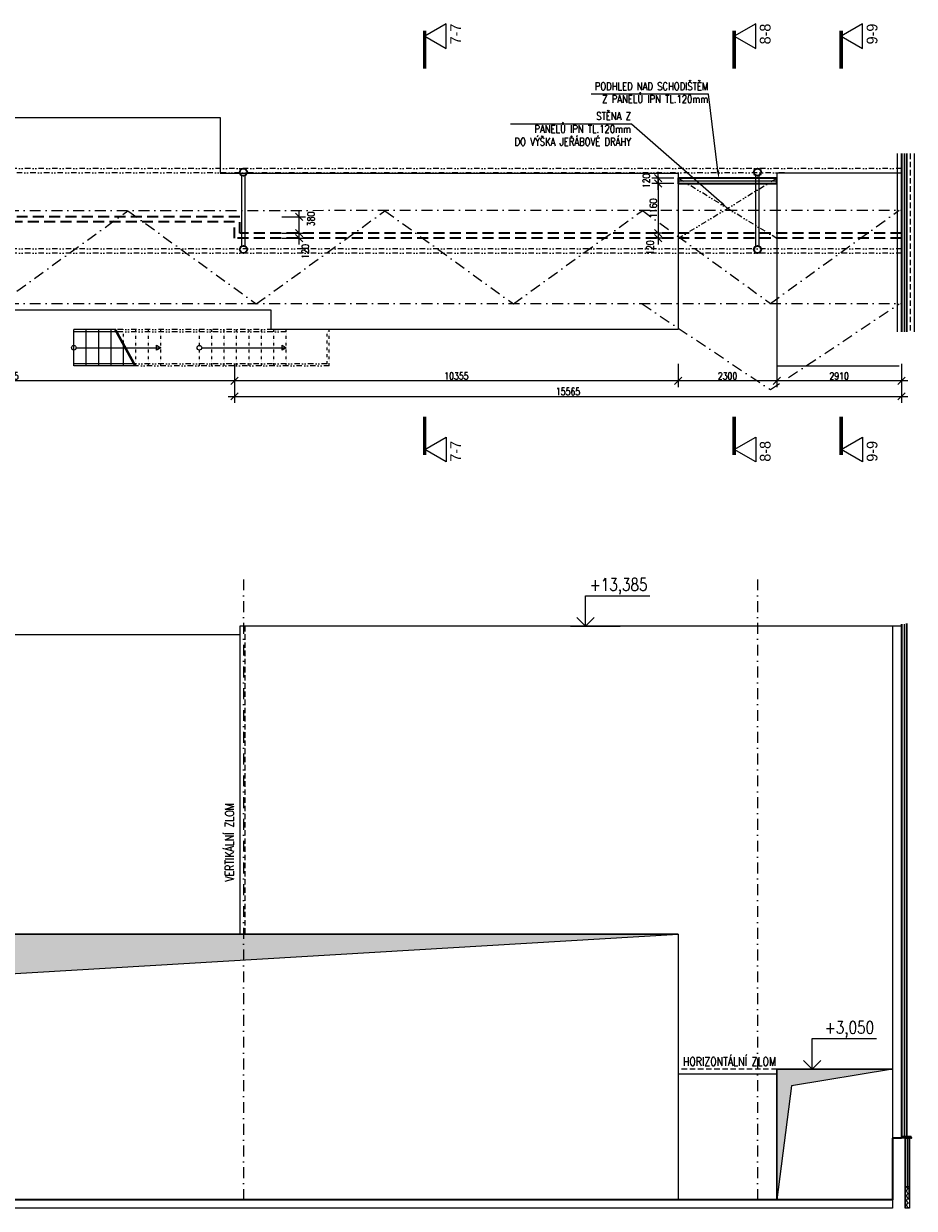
# Model space of a CAD drawing. Header units: millimetres. Extents: x -485339 to 350584, y -2181201 to -313328.
# Tile 69 of 115: x 77467 to 98255, y -1164377 to -1136735. Entities that reach past the tile are written whole.
import ezdxf
from ezdxf import colors
from ezdxf.entities.mleader import LeaderData, LeaderLine
from ezdxf.enums import TextEntityAlignment as Align
from ezdxf.math import Vec2, Vec3

# ---------------------------------------------------------------- set-up
doc = ezdxf.new("R2010")
doc.units = ezdxf.units.MM
doc.header["$LTSCALE"] = 10
for name, pattern in [('DASHDOT', [25.4, 12.7, -6.35, 0, -6.35]), ('DASHED', [19.05, 12.7, -6.35]), ('DĚLICÍ2', [15.875, 6.35, -3.175, 0, -3.175, 0, -3.175]), ('ČÁRKOVANÁ', [19.05, 12.7, -6.35]), ('ČÁRKOVANÁ2', [9.525, 6.35, -3.175])]:
    doc.linetypes.add(name, pattern=pattern)
doc.layers.get('Defpoints').update_dxf_attribs({"color": 201})
for name, color, linetype, lineweight in [('N_kóty', 10, 'Continuous', 18), ('N_popis', 10, 'Continuous', 18), ('N_popis_fasáda', 212, 'Continuous', 18), ('N_čáry_dělící stěna', 212, 'ČÁRKOVANÁ', 35), ('N_čáry_nad', 10, 'DĚLICÍ2', 18), ('N_čáry_obrys', 10, 'Continuous', 35), ('N_čáry_obv.plášt', 212, 'Continuous', 18), ('N_čáry_obv.plášt_obrys', 212, 'Continuous', 35), ('N_čáry_plné', 10, 'Continuous', 18), ('St_kóty_výškové', 132, 'Continuous', 18), ('St_popis', 250, 'Continuous', 18), ('St_sloupy_konstrukce haly', 5, 'Continuous', 35), ('St_sloupy_opláštění_pohled', 25, 'ČÁRKOVANÁ', 18), ('St_čáry_nad', 250, 'DĚLICÍ2', 18), ('St_čáry_obrys', 5, 'Continuous', 35), ('St_čáry_osy', 250, 'DASHDOT', 18), ('St_čáry_plné', 250, 'Continuous', 18), ('St_čáry_pod', 250, 'ČÁRKOVANÁ2', 18), ('St_šrafy', 250, 'Continuous', 18)]:
    doc.layers.add(name, color=color, linetype=linetype, lineweight=lineweight)
doc.styles.add('Andy', font='txt')
doc.styles.add('ROMANS', font='romans.shx', dxfattribs={"width": 0.8})
doc.styles.get("Standard").update_dxf_attribs({"font": 'simplex.shx', "width": 0.8})
doc.linetypes.add('IZOLACE', pattern='A,0.0001,-0.1,[134,ltypeshp.shx,S=0.1,R=0,X=-0.1,Y=0],-0.2,[134,ltypeshp.shx,S=0.1,R=180,X=0.1,Y=0],-0.1', length=0.4001)
doc.linetypes.add('ZIGZAG', pattern='A,0.00254,-5.08,[131,ltypeshp.shx,S=5.08,R=0,X=-5.08,Y=0],-10.16,[131,ltypeshp.shx,S=5.08,R=180,X=5.08,Y=0],-5.08', length=20.32254)
doc.dimstyles.new('stavebníM100', dxfattribs={"dimtxt": 165, "dimasz": 170, "dimexe": 150, "dimexo": 100, "dimgap": 30, "dimtad": 1, "dimdec": 0, "dimtxsty": 'Standard', "dimblk": 'OBLIQUE', "dimcen": -2.5, "dimdle": 150, "dimclrd": 256, "dimclre": 256, "dimclrt": 256, "dimadec": 4, "dimazin": 0, "dimtfac": 1, "dimtdec": 0, "dimtmove": 2, "dimatfit": 3, "dimldrblk": 'OBLIQUE', "dimfxl": 400, "dimfxlon": 1, "dimlwd": -1, "dimlwe": -1, "dimarcsym": 0})

# ---------------------------------------------------------------- blocks, each defined once
blk = doc.blocks.new('G$CD8A98CDB')
at = {"layer": 'St_sloupy_konstrukce haly', "color": 250, "lineweight": 18, "ltscale": 2}
for points in [[(-825, 0), (825, 0)], [(-825, -80), (825, -80)]]:
    blk.add_lwpolyline(points, dxfattribs=at)
at = {"layer": 'St_sloupy_konstrukce haly', "ltscale": 2}
for centre in [(-900, -40), (900, -40)]:
    blk.add_circle(centre, 85, dxfattribs=at)
blk = doc.blocks.new('G$C4E362255')
at = {"layer": 'St_čáry_nad', "ltscale": 2}
for points in [[(64782, -4950), (60805, -4950)], [(64782, -5000), (60833, -5000)], [(65732, -5750), (61245, -5750)], [(65782, -5800), (61272, -5800)]]:
    blk.add_lwpolyline(points, dxfattribs=at)
at = {"layer": 'St_čáry_nad'}
for points in [[(60982, -5272), (60982, -4950)], [(61272, -5800), (61272, -4950)], [(61562, -5800), (61562, -4950)], [(61852, -5800), (61852, -4950)], [(62752, -5800), (62752, -4950)], [(63042, -5800), (63042, -4950)], [(63332, -5800), (63332, -4950)], [(63622, -5800), (63622, -4950)], [(63912, -5800), (63912, -4950)], [(64202, -5800), (64202, -4950)], [(64492, -5800), (64492, -4950)], [(64782, -5800), (64782, -4950)], [(65732, -5750), (65732, -4950)], [(65782, -5800), (65782, -4950)]]:
    blk.add_lwpolyline(points, dxfattribs=at)
at = {"layer": 'St_čáry_plné'}
blk.add_lwpolyline([(52930, -4500), (52930, 0), (63240, 0), (63240, -1300), (73930, -1300), (73930, -4950), (64430, -4950), (64430, -4500)], close=True, dxfattribs=at)
for points in [[(79139, -1300), (76230, -1300), (76230, -5800), (79089, -5800)], [(60805, -4950), (59822, -4950)], [(59822, -5800), (59822, -4950)], [(60112, -5800), (60112, -4950)], [(60402, -5800), (60402, -4950)], [(60692, -5800), (60692, -4950)], [(60771, -4950), (61238, -5800)], [(60805, -4950), (61272, -5800)], [(60799, -5000), (59822, -5000)], [(60982, -5800), (60982, -5334)], [(61210, -5750), (59822, -5750)], [(61272, -5800), (59822, -5800)]]:
    blk.add_lwpolyline(points, dxfattribs=at)
at = {"layer": 'St_čáry_plné', "ltscale": 2}
for points in [[(59877, -5375), (61852, -5375)], [(62807, -5375), (64782, -5375)]]:
    blk.add_lwpolyline(points, dxfattribs=at)
for points in [[(61852, -5375), (61751, -5434), (61751, -5316)], [(64782, -5375), (64681, -5434), (64681, -5316)]]:
    blk.add_lwpolyline(points, close=True, dxfattribs=at)
for centre in [(59822, -5375), (62752, -5375)]:
    blk.add_circle(centre, 54.6, dxfattribs=at)
blk = doc.blocks.new('_OBLIQUE')
at = {"color": 0, "linetype": 'ByBlock'}
blk.add_line((-0.5, -0.5), (0.5, 0.5), dxfattribs=at)
blk = doc.blocks.new('*D2671')
at = {"layer": 'Defpoints', "color": 0, "transparency": 16777216}
for p in [(82390, -1141741), (82510, -1141621), (83894, -1141621)]:
    blk.add_point(p, dxfattribs=at)
at = {"layer": 'N_kóty', "transparency": 16777216}
for p, q in [((83894, -1141891), (83894, -1141471)), ((83494, -1141621), (84044, -1141621)), ((83494, -1141741), (84044, -1141741))]:
    blk.add_line(p, q, dxfattribs=at)
at = {"layer": 'N_kóty', "linetype": 'ByBlock', "transparency": 16777216, "xscale": 170, "yscale": 170, "zscale": 170}
for p, rotation in [((83894, -1141621), 90), ((83894, -1141741), 270)]:
    blk.add_blockref('_OBLIQUE', p, dxfattribs=dict(at, rotation=rotation))
at = {"layer": 'N_kóty', "transparency": 16777216, "insert": (84042, -1142050), "char_height": 165, "attachment_point": 5, "rotation": 90}
blk.add_mtext('120', dxfattribs=at)
blk = doc.blocks.new('*D2672')
at = {"layer": 'Defpoints', "color": 0, "transparency": 16777216}
for p in [(82510, -1141242), (83894, -1141242), (82510, -1141621)]:
    blk.add_point(p, dxfattribs=at)
at = {"layer": 'N_kóty', "transparency": 16777216}
for p, q in [((83494, -1141242), (84044, -1141242)), ((83894, -1141771), (83894, -1141092)), ((83494, -1141621), (84044, -1141621))]:
    blk.add_line(p, q, dxfattribs=at)
at = {"layer": 'N_kóty', "linetype": 'ByBlock', "transparency": 16777216, "xscale": 170, "yscale": 170, "zscale": 170}
for p, rotation in [((83894, -1141242), 90), ((83894, -1141621), 270)]:
    blk.add_blockref('_OBLIQUE', p, dxfattribs=dict(at, rotation=rotation))
at = {"layer": 'N_kóty', "transparency": 16777216, "insert": (84172, -1141292), "char_height": 165, "attachment_point": 5, "rotation": 90}
blk.add_mtext('380', dxfattribs=at)
blk = doc.blocks.new('*D2673')
at = {"layer": 'Defpoints', "color": 0, "transparency": 16777216}
for p in [(82390, -1144386), (97955, -1144386), (97955, -1145431)]:
    blk.add_point(p, dxfattribs=at)
at = {"layer": 'N_kóty', "transparency": 16777216}
for p, q in [((82390, -1145031), (82390, -1145581)), ((97955, -1145031), (97955, -1145581)), ((82240, -1145431), (98105, -1145431))]:
    blk.add_line(p, q, dxfattribs=at)
at = {"layer": 'N_kóty', "linetype": 'ByBlock', "transparency": 16777216, "xscale": 170, "yscale": 170, "zscale": 170, "rotation": 180}
blk.add_blockref('_OBLIQUE', (82390, -1145431), dxfattribs=at)
at = {"layer": 'N_kóty', "linetype": 'ByBlock', "transparency": 16777216, "xscale": 170, "yscale": 170, "zscale": 170}
blk.add_blockref('_OBLIQUE', (97955, -1145431), dxfattribs=at)
at = {"layer": 'N_kóty', "transparency": 16777216, "insert": (90173, -1145318), "char_height": 165, "attachment_point": 5}
blk.add_mtext('15565', dxfattribs=at)
blk = doc.blocks.new('*D2674')
at = {"layer": 'Defpoints', "color": 0, "transparency": 16777216}
for p in [(95045, -1144266), (97955, -1144266), (95045, -1145069)]:
    blk.add_point(p, dxfattribs=at)
at = {"layer": 'N_kóty', "transparency": 16777216}
for p, q in [((95045, -1144669), (95045, -1145219)), ((97955, -1144669), (97955, -1145219)), ((98105, -1145069), (94895, -1145069))]:
    blk.add_line(p, q, dxfattribs=at)
at = {"layer": 'N_kóty', "linetype": 'ByBlock', "transparency": 16777216, "xscale": 170, "yscale": 170, "zscale": 170, "rotation": 180}
blk.add_blockref('_OBLIQUE', (95045, -1145069), dxfattribs=at)
at = {"layer": 'N_kóty', "linetype": 'ByBlock', "transparency": 16777216, "xscale": 170, "yscale": 170, "zscale": 170}
blk.add_blockref('_OBLIQUE', (97955, -1145069), dxfattribs=at)
at = {"layer": 'N_kóty', "transparency": 16777216, "insert": (96500, -1144957), "char_height": 165, "attachment_point": 5}
blk.add_mtext('2910', dxfattribs=at)
blk = doc.blocks.new('*D2675')
at = {"layer": 'Defpoints', "color": 0, "transparency": 16777216}
for p in [(95045, -1144266), (92745, -1144386), (92745, -1145069)]:
    blk.add_point(p, dxfattribs=at)
at = {"layer": 'N_kóty', "transparency": 16777216}
for p, q in [((92745, -1144669), (92745, -1145219)), ((95045, -1144669), (95045, -1145219)), ((95195, -1145069), (92595, -1145069))]:
    blk.add_line(p, q, dxfattribs=at)
at = {"layer": 'N_kóty', "linetype": 'ByBlock', "transparency": 16777216, "xscale": 170, "yscale": 170, "zscale": 170, "rotation": 180}
blk.add_blockref('_OBLIQUE', (92745, -1145069), dxfattribs=at)
at = {"layer": 'N_kóty', "linetype": 'ByBlock', "transparency": 16777216, "xscale": 170, "yscale": 170, "zscale": 170}
blk.add_blockref('_OBLIQUE', (95045, -1145069), dxfattribs=at)
at = {"layer": 'N_kóty', "transparency": 16777216, "insert": (93895, -1144957), "char_height": 165, "attachment_point": 5}
blk.add_mtext('2300', dxfattribs=at)
blk = doc.blocks.new('*D2676')
at = {"layer": 'Defpoints', "color": 0, "transparency": 16777216}
for p in [(82390, -1144386), (92745, -1144386), (82390, -1145069)]:
    blk.add_point(p, dxfattribs=at)
at = {"layer": 'N_kóty', "transparency": 16777216}
for p, q in [((82390, -1144669), (82390, -1145219)), ((92745, -1144669), (92745, -1145219)), ((92895, -1145069), (82240, -1145069))]:
    blk.add_line(p, q, dxfattribs=at)
at = {"layer": 'N_kóty', "linetype": 'ByBlock', "transparency": 16777216, "xscale": 170, "yscale": 170, "zscale": 170, "rotation": 180}
blk.add_blockref('_OBLIQUE', (82390, -1145069), dxfattribs=at)
at = {"layer": 'N_kóty', "linetype": 'ByBlock', "transparency": 16777216, "xscale": 170, "yscale": 170, "zscale": 170}
blk.add_blockref('_OBLIQUE', (92745, -1145069), dxfattribs=at)
at = {"layer": 'N_kóty', "transparency": 16777216, "insert": (87568, -1144957), "char_height": 165, "attachment_point": 5}
blk.add_mtext('10355', dxfattribs=at)
blk = doc.blocks.new('*D2677')
at = {"layer": 'Defpoints', "color": 0, "transparency": 16777216}
for p in [(71745, -1144017), (82390, -1144386), (71745, -1145069)]:
    blk.add_point(p, dxfattribs=at)
at = {"layer": 'N_kóty', "transparency": 16777216}
for p, q in [((71745, -1144669), (71745, -1145219)), ((82390, -1144669), (82390, -1145219)), ((82540, -1145069), (71595, -1145069))]:
    blk.add_line(p, q, dxfattribs=at)
at = {"layer": 'N_kóty', "linetype": 'ByBlock', "transparency": 16777216, "xscale": 170, "yscale": 170, "zscale": 170, "rotation": 180}
blk.add_blockref('_OBLIQUE', (71745, -1145069), dxfattribs=at)
at = {"layer": 'N_kóty', "linetype": 'ByBlock', "transparency": 16777216, "xscale": 170, "yscale": 170, "zscale": 170}
blk.add_blockref('_OBLIQUE', (82390, -1145069), dxfattribs=at)
at = {"layer": 'N_kóty', "transparency": 16777216, "insert": (77068, -1144957), "char_height": 165, "attachment_point": 5}
blk.add_mtext('10645', dxfattribs=at)
blk = doc.blocks.new('*D2684')
at = {"layer": 'Defpoints', "color": 0, "transparency": 16777216}
for p in [(92745, -1140462), (92277, -1141621), (92745, -1141621)]:
    blk.add_point(p, dxfattribs=at)
at = {"layer": 'N_kóty', "transparency": 16777216}
for p, q in [((92645, -1140462), (92127, -1140462)), ((92277, -1140312), (92277, -1141771)), ((92645, -1141621), (92127, -1141621))]:
    blk.add_line(p, q, dxfattribs=at)
at = {"layer": 'N_kóty', "linetype": 'ByBlock', "transparency": 16777216, "xscale": 170, "yscale": 170, "zscale": 170}
for p, rotation in [((92277, -1140462), 90), ((92277, -1141621), 270)]:
    blk.add_blockref('_OBLIQUE', p, dxfattribs=dict(at, rotation=rotation))
at = {"layer": 'N_kóty', "transparency": 16777216, "insert": (92165, -1141042), "char_height": 165, "attachment_point": 5, "rotation": 90}
blk.add_mtext('1160', dxfattribs=at)
blk = doc.blocks.new('*D2688')
at = {"layer": 'Defpoints', "color": 0, "transparency": 16777216}
for p in [(92277, -1140342), (92745, -1140342), (92745, -1140462)]:
    blk.add_point(p, dxfattribs=at)
at = {"layer": 'N_kóty', "transparency": 16777216}
for p, q in [((92277, -1140612), (92277, -1140192)), ((92645, -1140342), (92127, -1140342)), ((92645, -1140462), (92127, -1140462))]:
    blk.add_line(p, q, dxfattribs=at)
at = {"layer": 'N_kóty', "linetype": 'ByBlock', "transparency": 16777216, "xscale": 170, "yscale": 170, "zscale": 170}
for p, rotation in [((92277, -1140342), 90), ((92277, -1140462), 270)]:
    blk.add_blockref('_OBLIQUE', p, dxfattribs=dict(at, rotation=rotation))
at = {"layer": 'N_kóty', "transparency": 16777216, "insert": (92000, -1140402), "char_height": 165, "attachment_point": 5, "rotation": 90}
blk.add_mtext('120', dxfattribs=at)
blk = doc.blocks.new('*D2689')
at = {"layer": 'Defpoints', "color": 0, "transparency": 16777216}
for p in [(92277, -1141741), (92745, -1141621), (92745, -1141741)]:
    blk.add_point(p, dxfattribs=at)
at = {"layer": 'N_kóty', "transparency": 16777216}
for p, q in [((92277, -1141471), (92277, -1141891)), ((92645, -1141621), (92127, -1141621)), ((92645, -1141741), (92127, -1141741))]:
    blk.add_line(p, q, dxfattribs=at)
at = {"layer": 'N_kóty', "linetype": 'ByBlock', "transparency": 16777216, "xscale": 170, "yscale": 170, "zscale": 170}
for p, rotation in [((92277, -1141621), 90), ((92277, -1141741), 270)]:
    blk.add_blockref('_OBLIQUE', p, dxfattribs=dict(at, rotation=rotation))
at = {"layer": 'N_kóty', "transparency": 16777216, "insert": (92090, -1141961), "char_height": 165, "attachment_point": 5, "rotation": 90}
blk.add_mtext('120', dxfattribs=at)
blk = doc.blocks.new('*U2503')
at = {"color": 0, "linetype": 'ByBlock', "lineweight": -2}
blk.add_line((3, 0), (-7, 0), dxfattribs=at)
for points in [[(0, 0), (0, 6.12), (0, 6.12), (-13, 6.12)], [(1.75, 1.75), (0, 0), (-1.75, 1.75)]]:
    blk.add_lwpolyline(points, dxfattribs=at)
at = {"color": 0, "linetype": 'ByBlock', "lineweight": -2, "style": 'ROMANS', "width": 0.8}
blk.add_attdef('VYSKA', text='', height=2.5, dxfattribs=at).set_placement((-3.45, 9.63), align=Align.TOP_RIGHT)
blk.add_attdef('POPIS_001', text='', height=2.5, dxfattribs=at).set_placement((-12.5, 5.12), align=Align.TOP_LEFT)

msp = doc.modelspace()

# ---------------------------------------------------------------- hatches: boundary and pattern name
at = {"layer": 'N_čáry_obv.plášt'}
h = msp.add_hatch(dxfattribs=at)
h.set_pattern_fill('HONEY', color=256, scale=20, angle=180)
h.set_pattern_definition([(0, (531871.38, -191538.767), (95.25, 54.992613), [63.5, -127]), (120, (531871.38, -191538.767), (-95.2499998, 54.9926133), [63.5, -127]), (60, (531871.38, -191538.767), (2e-07, 109.9852262), [-127, 63.5])])
h.paths.add_polyline_path([(98045, -1164377.3), (98145, -1164377.3), (98145, -1164177.3), (98145, -1163877.3), (98095, -1163877.3), (98045, -1163877.3), (98045, -1164177.3)])
at = {"layer": 'St_šrafy', "lineweight": 18}
h = msp.add_hatch(color=253, dxfattribs=at)
h.dxf.hatch_style = 1
h.paths.add_polyline_path([(71745.3, -1164177.3), (72414.9, -1159184.9), (92745.3, -1157977.3), (71745.3, -1157977.3)])
h = msp.add_hatch(color=253, dxfattribs=at)
h.dxf.hatch_style = 1
h.paths.add_polyline_path([(95045.3, -1164177.3), (95045.3, -1161127.3), (97745, -1161127.3), (95389.3, -1161516.1)])

# ---------------------------------------------------------------- linework, layer by layer
at = {"layer": 'N_čáry_dělící stěna', "ltscale": 2}
for points in [[(82510.3, -1141241.9), (16510.3, -1141241.9)], [(82510.3, -1141621.5), (82510.3, -1141241.9)], [(82390.3, -1141361.9), (16390.3, -1141361.9)], [(82390.3, -1141741.5), (82390.3, -1141361.9)], [(97954.9, -1141741.5), (82390.3, -1141741.5)], [(97954.9, -1141621.5), (82510.3, -1141621.5)]]:
    msp.add_lwpolyline(points, dxfattribs=at)
at = {"layer": 'N_čáry_nad', "ltscale": 2}
for points in [[(92745.3, -1141744.5), (95045.3, -1140341.9)], [(95045.3, -1141744.5), (92745.3, -1140341.9)]]:
    msp.add_lwpolyline(points, dxfattribs=at)
at = {"layer": 'N_čáry_obrys'}
msp.add_line((98145, -1164177.3), (98145, -1162700.6), dxfattribs=at)
msp.add_lwpolyline([(97959, -1162669.7), (97959, -1162700.6), (98170.8, -1162700.6), (98185, -1162744.2), (98162.9, -1162731.2)], dxfattribs=at)
at = {"layer": 'N_čáry_obv.plášt', "linetype": 'IZOLACE', "ltscale": 10}
msp.add_line((98095, -1163877.3), (98095, -1162737.3), dxfattribs=at)
at = {"layer": 'N_čáry_obv.plášt', "linetype": 'ZIGZAG'}
for points in [[(98015, -1139766.3), (98015, -1143929.3)], [(92745.3, -1140401.9), (95045.3, -1140401.9)], [(98015, -1150750.2), (98015, -1162700.6)]]:
    msp.add_lwpolyline(points, dxfattribs=at)
at = {"layer": 'N_čáry_obv.plášt'}
for points in [[(98075, -1160762.3), (98075, -1162730.6)], [(98045, -1162737.3), (98145, -1162737.3)]]:
    msp.add_lwpolyline(points, dxfattribs=at)
at = {"layer": 'N_čáry_obv.plášt', "linetype": 'IZOLACE', "ltscale": 3}
msp.add_lwpolyline([(97955, -1162719.2), (98145, -1162719.2)], dxfattribs=at)
at = {"layer": 'N_čáry_obv.plášt'}
msp.add_lwpolyline([(98045, -1164377.3), (98045, -1164177.3), (98045, -1163877.3), (98095, -1163877.3), (98145, -1163877.3), (98145, -1164177.3), (98145, -1164377.3)], close=True, dxfattribs=at)
at = {"layer": 'N_čáry_obv.plášt_obrys'}
for points in [[(97955, -1139766.3), (97955, -1143929.3)], [(98075, -1139766.3), (98075, -1143929.3)]]:
    msp.add_lwpolyline(points, dxfattribs=at)
msp.add_lwpolyline([(95045.3, -1140341.9), (92745.3, -1140341.9), (92745.3, -1140461.9), (95045.3, -1140461.9)], close=True, dxfattribs=at)
at = {"layer": 'N_čáry_obv.plášt_obrys', "lineweight": 18}
for points in [[(82510.3, -1150997.3), (16390.3, -1150997.3)], [(97954.2, -1150792.3), (82510.3, -1150792.3)], [(82510.3, -1150792.3), (82510.3, -1157977.3)], [(71745.3, -1157977.3), (92745.3, -1157977.3)], [(92745.3, -1157977.3), (92745.3, -1164177.3)], [(95045.3, -1161127.3), (95045.3, -1164177.3)], [(97745, -1161127.3), (95045.3, -1161127.3)], [(95045.3, -1164177.3), (95045.3, -1161127.3), (97745, -1161127.3), (95389.3, -1161516.1), (95045.3, -1164177.3)], [(95045.3, -1161247.3), (92745.3, -1161247.3)]]:
    msp.add_lwpolyline(points, dxfattribs=at)
at = {"layer": 'N_čáry_obv.plášt_obrys', "linetype": 'DASHED', "lineweight": 18}
for points in [[(82630.3, -1150792.3), (82630.3, -1157977.3)], [(95045.3, -1161127.3), (92745.3, -1161127.3)]]:
    msp.add_lwpolyline(points, dxfattribs=at)
at = {"layer": 'N_čáry_obv.plášt_obrys', "ltscale": 10}
for points in [[(97954.2, -1150746.5), (97955.1, -1162719.2)], [(98075, -1150733.6), (98075, -1162700.6)]]:
    msp.add_lwpolyline(points, dxfattribs=at)
at = {"layer": 'N_čáry_obv.plášt_obrys', "lineweight": 18}
msp.add_lwpolyline([(71745.3, -1164177.3), (72414.9, -1159184.9), (92745.3, -1157977.3), (71745.3, -1157977.3)], close=True, dxfattribs=at)
at = {"layer": 'N_čáry_plné', "ltscale": 2}
msp.add_lwpolyline([(98255, -1139766.3), (98255, -1143929.3)], dxfattribs=at)
at = {"layer": 'N_čáry_plné'}
for points in [[(98145, -1163877.3), (98045, -1163877.3)], [(98145, -1164177.3), (98145, -1164377.3)]]:
    msp.add_lwpolyline(points, dxfattribs=at)
at = {"layer": 'St_popis', "linetype": 'DASHDOT', "ltscale": 2, "const_width": 83.3}
for points in [[(86826.4, -1136896.5), (86826.4, -1137787.7)], [(94050.7, -1136896.5), (94050.7, -1137787.7)], [(96545.3, -1136896.5), (96545.3, -1137787.7)], [(86826.4, -1146799.2), (86826.4, -1145907.9)], [(94050.7, -1146799.2), (94050.7, -1145907.9)], [(96545.3, -1146799.2), (96545.3, -1145907.9)]]:
    msp.add_lwpolyline(points, dxfattribs=at)
at = {"layer": 'St_popis'}
for points in [[(86826.4, -1137025.4), (87328.7, -1137315.4), (87328.7, -1136735.4)], [(94050.7, -1137025.4), (94553, -1137315.4), (94553, -1136735.4)], [(96545.3, -1137025.4), (97047.6, -1137315.4), (97047.6, -1136735.4)], [(86826.4, -1146670.2), (87328.7, -1146380.2), (87328.7, -1146960.2)], [(94050.7, -1146670.2), (94553, -1146380.2), (94553, -1146960.2)], [(96545.3, -1146670.2), (97047.6, -1146380.2), (97047.6, -1146960.2)]]:
    msp.add_lwpolyline(points, close=True, dxfattribs=at)
at = {"layer": 'St_sloupy_opláštění_pohled', "linetype": 'Continuous'}
msp.add_lwpolyline([(97745, -1150792.3), (97745, -1164177.3)], dxfattribs=at)
at = {"layer": 'St_čáry_nad', "ltscale": 2}
for points in [[(97955, -1140116.6), (1900.3, -1140116.6)], [(95222.5, -1140216.6), (1900.3, -1140216.6)], [(97955, -1141986.6), (1900.3, -1141986.6)], [(97955, -1142086.6), (1900.3, -1142086.6)]]:
    msp.add_lwpolyline(points, dxfattribs=at)
at = {"layer": 'St_čáry_obrys'}
for p, q in [((97955, -1162737.3), (97745, -1162737.3)), ((97745, -1162737.3), (97745, -1164177.3))]:
    msp.add_line(p, q, dxfattribs=at)
msp.add_lwpolyline([(97745, -1164177.3), (1734.5, -1164177.3)], dxfattribs=at)
at = {"layer": 'St_čáry_osy', "ltscale": 2}
for points in [[(1900.3, -1141101.6), (97955, -1141088.7)], [(73900.3, -1141101.6), (76896, -1143274.1), (79900.3, -1141101.6)], [(79900.3, -1141101.6), (82896, -1143274.1), (85900.3, -1141101.6)], [(85900.3, -1141101.6), (88896, -1143274.1), (91900.3, -1141101.6)], [(91900.3, -1141089.5), (94896, -1143262), (97901.3, -1141089.5)], [(1900.3, -1143274.1), (97955, -1143261.2)], [(91900.3, -1143274.1), (94896, -1145274.1), (97901.3, -1143274.1)]]:
    msp.add_lwpolyline(points, dxfattribs=at)
at = {"layer": 'St_čáry_osy', "lineweight": 18, "ltscale": 2}
for points in [[(82595.3, -1149702.5), (82595.3, -1164177.3)], [(94595.3, -1149702.5), (94595.3, -1164177.3)]]:
    msp.add_lwpolyline(points, dxfattribs=at)
at = {"layer": 'St_čáry_plné'}
msp.add_line((98045, -1164177.3), (98045, -1162737.3), dxfattribs=at)
at = {"layer": 'St_čáry_plné', "ltscale": 2}
msp.add_lwpolyline([(97855, -1139766.3), (97855, -1143929.3)], dxfattribs=at)
at = {"layer": 'St_čáry_plné'}
for points in [[(97745, -1152093.5), (97745, -1164377.3)], [(97745, -1162737.3), (97745, -1164377.3)], [(98045, -1162737.3), (98045, -1164377.3)], [(97745, -1164377.3), (1734.5, -1164377.3)]]:
    msp.add_lwpolyline(points, dxfattribs=at)
at = {"layer": 'St_čáry_pod', "ltscale": 2}
msp.add_lwpolyline([(98155, -1139766.3), (98155, -1143929.3)], dxfattribs=at)
at = {"layer": 'St_šrafy'}
msp.add_lwpolyline([(98045, -1162737.3), (97745, -1162737.3)], dxfattribs=at)

# ---------------------------------------------------------------- block references
at = {"layer": 'St_kóty_výškové'}
ref = msp.add_blockref('*U2503', (90579.7, -1150792.3), dxfattribs=dict(at, xscale=-115.8301158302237, yscale=115.8301158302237, zscale=115.8301158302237))
ref.add_attrib('VYSKA', '+13,385', dxfattribs={"layer": '0', "color": 0, "linetype": 'ByBlock', "lineweight": -2, "height": 289.58, "style": 'ROMANS', "width": 0.8}).set_placement((92027.5, -1149677.4), align=Align.TOP_RIGHT)
ref = msp.add_blockref('*U2503', (95867.8, -1161127.3), dxfattribs=dict(at, xscale=-115.8301158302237, yscale=115.8301158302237, zscale=115.8301158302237))
ref.add_attrib('VYSKA', '+3,050', dxfattribs={"layer": '0', "color": 0, "linetype": 'ByBlock', "lineweight": -2, "height": 289.58, "style": 'ROMANS', "width": 0.8}).set_placement((97315.6, -1160012.4), align=Align.TOP_RIGHT)
at = {"layer": 'St_sloupy_konstrukce haly', "ltscale": 2, "rotation": 90}
for p in [(82555.3, -1141101.6), (94555.3, -1141101.6)]:
    msp.add_blockref('G$CD8A98CDB', p, dxfattribs=at)
at = {"layer": 'St_čáry_obrys'}
msp.add_blockref('G$C4E362255', (18815.3, -1138921.9), dxfattribs=at)

# ---------------------------------------------------------------- texts
at = {"layer": 'N_popis_fasáda', "lineweight": 18, "width": 0.8}
msp.add_text('VERTIKÁLNÍ ZLOM', height=200, rotation=90, dxfattribs=at).set_placement((82373.5, -1156753.8))
msp.add_text('HORIZONTÁLNÍ ZLOM', height=200, dxfattribs=at).set_placement((92853.5, -1161052.8))
at = {"layer": 'St_popis', "style": 'Andy'}
for s, p in [('7-7', (87674.6, -1137218.5)), ('8-8', (94899, -1137218.5)), ('9-9', (97393.6, -1137218.5)), ('7-7', (87674.6, -1146955.8)), ('8-8', (94899, -1146955.8)), ('9-9', (97393.6, -1146955.8))]:
    msp.add_text(s, height=250, rotation=90, dxfattribs=at).set_placement(p)

# ---------------------------------------------------------------- dimensions: what is measured, and where the dimension line sits
at = {"layer": 'N_kóty'}
for base, p2, picture, middle in [((92277.3, -1140341.9), (92745.3, -1140341.9), '*D2688', (91999.8, -1140401.9)), ((92277.3, -1141621.5), (92745.3, -1141621.5), '*D2684', (92164.8, -1141041.7))]:
    dim = msp.add_linear_dim(base=base, p1=(92745.3, -1140461.9), p2=p2, angle=90, dimstyle='stavebníM100', dxfattribs=at)
    dim.commit()
    dim.dimension.update_dxf_attribs({"geometry": picture, "text_midpoint": middle})
for base, p1, p2, picture, middle in [((83893.9, -1141241.9), (82510.3, -1141621.5), (82510.3, -1141241.9), '*D2672', (84171.8, -1141292.1)), ((83893.9, -1141621.5), (82390.3, -1141741.5), (82510.3, -1141621.5), '*D2671', (84042.4, -1142050.4)), ((92277.3, -1141741.5), (92745.3, -1141621.5), (92745.3, -1141741.5), '*D2689', (92089.6, -1141960.7))]:
    dim = msp.add_linear_dim(base=base, p1=p1, p2=p2, angle=90, dimstyle='stavebníM100', dxfattribs=at)
    dim.commit()
    dim.dimension.update_dxf_attribs({"geometry": picture, "text_midpoint": middle, "dimtype": 160})
for base, p1, p2, picture, middle in [((71745.3, -1145069.2), (82390.3, -1144386.1), (71745.3, -1144016.6), '*D2677', (77067.8, -1144956.7)), ((92745.3, -1145069.2), (95045.3, -1144266.1), (92745.3, -1144386.1), '*D2675', (93895.3, -1144956.7)), ((95045.3, -1145069.2), (97954.9, -1144266.1), (95045.3, -1144266.1), '*D2674', (96500.1, -1144956.7)), ((82390.3, -1145069.2), (92745.3, -1144386.1), (82390.3, -1144386.1), '*D2676', (87567.8, -1144956.7))]:
    dim = msp.add_linear_dim(base=base, p1=p1, p2=p2, dimstyle='stavebníM100', dxfattribs=at)
    dim.commit()
    dim.dimension.update_dxf_attribs({"geometry": picture, "text_midpoint": middle})
dim = msp.add_linear_dim(base=(97954.9, -1145430.9), p1=(82390.3, -1144386.1), p2=(97954.9, -1144386.1), dimstyle='stavebníM100', override={"dimtxsty": 'Standard', "dimldrblk": 'OBLIQUE'}, dxfattribs=at)
dim.commit()
dim.dimension.update_dxf_attribs({"geometry": '*D2673', "text_midpoint": (90172.6, -1145318.4)})

# ---------------------------------------------------------------- leaders
at = {"layer": 'N_popis'}
ml = msp.add_multileader_mtext('Standard', dxfattribs=at)
ml.set_content('PODHLED NAD SCHODIŠTĚM\\PZ PANELŮ IPN TL.120mm ', color=256)
ml.set_leader_properties()
ml.build(insert=Vec2(0, 0))
ml.multileader.update_dxf_attribs({"text_left_attachment_type": 6, "text_right_attachment_type": 6, "arrow_head_size": 180})
ctx = ml.context
ctx.base_point, ctx.char_height, ctx.arrow_head_size, ctx.plane_origin = Vec3(90473.1, -1138382.9), 180, 180, Vec3(94232.6, -1137418.6)
ctx.left_attachment, ctx.right_attachment, ctx.text_align_type = 6, 6, 2
notes = []
notes.append((ctx, [(0, (1, 1, 0), (93454.3, -1138382.9), (-1, 0), 8, [(0, [(93692.8, -1140341.9)], 0, [])])]))
ctx.mtext.insert, ctx.mtext.alignment, ctx.mtext.flow_direction = Vec3(93444.3, -1138105.2), 3, 5
ml = msp.add_multileader_mtext('Standard', dxfattribs=at)
ml.set_content('STĚNA Z\\PPANELŮ IPN TL.120mm\\PDO VÝŠKA JEŘÁBOVÉ DRÁHY ', color=256)
ml.set_leader_properties()
ml.build(insert=Vec2(0, 0))
ml.multileader.update_dxf_attribs({"text_left_attachment_type": 6, "text_right_attachment_type": 6, "arrow_head_size": 180})
ctx = ml.context
ctx.base_point, ctx.char_height, ctx.arrow_head_size, ctx.plane_origin = Vec3(88450.2, -1139079.3), 180, 180, Vec3(92429.1, -1138114.9)
ctx.left_attachment, ctx.right_attachment, ctx.text_align_type = 6, 6, 2
notes.append((ctx, [(0, (1, 1, 0), (91650.8, -1139079.3), (-1, 0), 8, [(0, [(93895.3, -1141043.2)], 0, [])])]))
ctx.mtext.insert, ctx.mtext.alignment, ctx.mtext.flow_direction = Vec3(91640.8, -1138801.6), 3, 5
for ctx, leaders in notes:
    for number, flags, end, landing, length, lines in leaders:
        leader = LeaderData()
        leader.index, (leader.has_last_leader_line, leader.has_dogleg_vector, leader.attachment_direction) = number, flags
        leader.last_leader_point, leader.dogleg_vector, leader.dogleg_length = Vec3(end), Vec3(landing), length
        for number, points, colour, breaks in lines:
            line = LeaderLine()
            line.index, line.vertices, line.color, line.breaks = number, Vec3.list(points), colors.encode_raw_color(colour), breaks
            leader.lines.append(line)
        ctx.leaders.append(leader)

doc.saveas('drawing.dxf')
